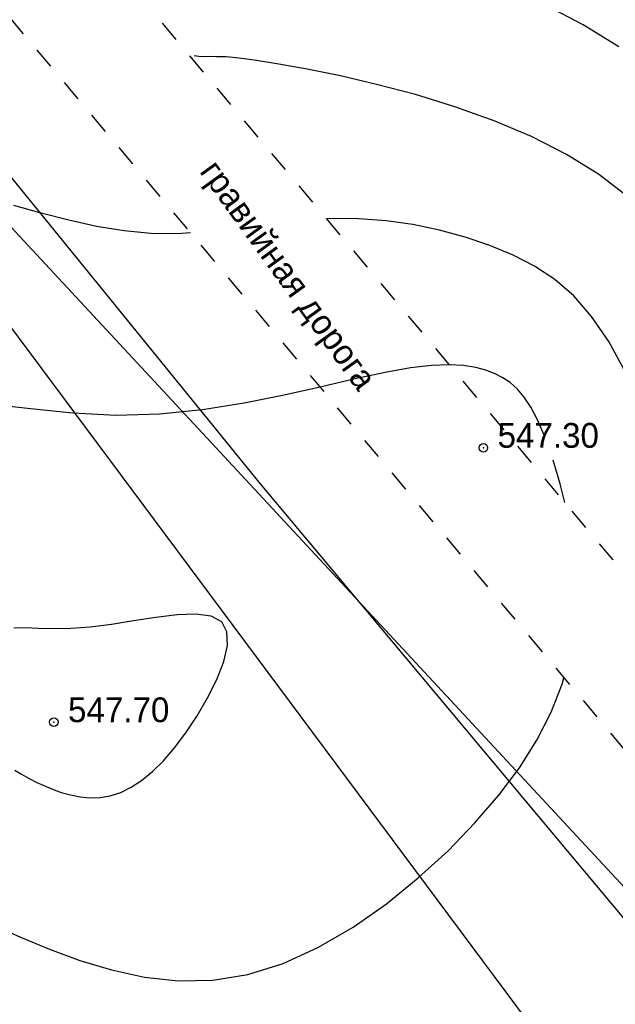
# Model space of a CAD drawing. Extents: x 10527 to 38813, y 13847 to 37526.
# Tile 173 of 256: x 35375 to 35396, y 36349 to 36384. Entities that reach past the tile are written whole.
import ezdxf

# ---------------------------------------------------------------- set-up
doc = ezdxf.new("R2010")
doc.units = 0
doc.header["$LTSCALE"] = 0.5
doc.header["$MEASUREMENT"] = 0
doc.header["$PDMODE"] = 32
doc.header["$PDSIZE"] = 0.3
for name, pattern in [('CONTI', [0]), ('Д_ТРОТ_ТРУБА', [3, 1.5, -1.5]), ('ДОРОГИ_СТРОЯЩ', [9, 8, -1])]:
    doc.linetypes.add(name, pattern=pattern)
for name, color, linetype in [('(004) Точки рельефа', 7, 'Continuous'), ('(014) Водопровод', 5, 'ИК_Водопровод -------в--------'), ('(025) Дорога', 7, 'Continuous'), ('GORIZDEFAULT', 32, 'CONTI'), ('PI_TTDEFAULT', 5, 'CONTI'), ('SIT_L0', 250, 'CONTI')]:
    doc.layers.add(name, color=color, linetype=linetype)
doc.layers.add('(032) Горизонтали утолщенные', color=32, linetype='Continuous', lineweight=30)
doc.layers.add('.', color=7, linetype='Continuous', lineweight=15)
doc.styles.add('BM-431', font='txt')
doc.styles.add('D-431', font='txt')
doc.styles.get("Standard").update_dxf_attribs({"font": 'times.ttf'})
doc.linetypes.add('ИК_Водопровод -------в--------', pattern='A,9,-0.6,["В",Standard,S=1.2,R=0,X=0,Y=-0.6],-1.2', length=10.8)

# ---------------------------------------------------------------- blocks, each defined once
blk = doc.blocks.new('gergrgrre')
at = {"layer": '(014) Водопровод', "flags": 128}
blk.add_lwpolyline([(360036.438, 4200773.015), (360047.098, 4200750.311), (360089.76, 4200681.101), (360107.619, 4200655.796), (360141.826, 4200594.039), (360149.345, 4200579.998), (360206.507, 4200508.61), (360230.262, 4200479.387), (360306.281, 4200388.525), (360409.154, 4200291.553), (360456.114, 4200244.191), (360490.793, 4200199.337)], dxfattribs=at)
at = {"layer": '(025) Дорога', "linetype": 'Д_ТРОТ_ТРУБА', "flags": 128}
for points in [[(360044.195, 4200796.012), (360041.816, 4200791.773), (360042.358, 4200788.304), (360046.087, 4200780.21), (360059.012, 4200755.887), (360082.266, 4200713.415), (360119.837, 4200651.911), (360154.248, 4200588.273), (360168.952, 4200565.337), (360182.618, 4200547.766), (360213.043, 4200512.044), (360268.283, 4200446.262), (360308.926, 4200401.534), (360387.369, 4200322.593), (360428.116, 4200283.497), (360457.116, 4200256.42), (360464.886, 4200245.444), (360476.507, 4200228.263), (360489.06, 4200214.493), (360499.065, 4200202.984)], [(360034.859, 4200791.392), (360036.733, 4200790.501), (360038.761, 4200786.553), (360042.501, 4200778.433), (360055.492, 4200753.988), (360078.803, 4200711.411), (360116.369, 4200649.915), (360150.8, 4200586.24), (360165.682, 4200563.025), (360179.515, 4200545.24), (360209.989, 4200509.461), (360265.27, 4200443.63), (360306.026, 4200398.778), (360384.565, 4200319.74), (360425.367, 4200280.592), (360454.087, 4200253.775), (360461.596, 4200243.167), (360473.356, 4200225.782), (360486.072, 4200211.833), (360495.233, 4200201.295)]]:
    blk.add_lwpolyline(points, dxfattribs=at)
at = {"layer": '(032) Горизонтали утолщенные', "color": 32}
blk.add_polyline3d([(360243.24, 4200489.53, 546), (360242.21, 4200490.32, 546), (360241.08, 4200491.02, 546), (360239.85, 4200491.65, 546), (360238.53, 4200492.21, 546), (360237.14, 4200492.7, 546), (360235.75, 4200493.13, 546), (360234.38, 4200493.49, 546), (360233.1, 4200493.79, 546), (360231.93, 4200494.03, 546), (360230.93, 4200494.21, 546), (360230.14, 4200494.34, 546), (360229.52, 4200494.42, 546), (360229.06, 4200494.46, 546), (360228.72, 4200494.47, 546), (360228.46, 4200494.48, 546), (360228.27, 4200494.47, 546), (360228.1, 4200494.48, 546), (360227.93, 4200494.5, 546)], dxfattribs=at)
at = {"linetype": 'Continuous', "elevation": 1.643}
blk.add_lwpolyline([(359968.105, 4200751.148), (360144.875, 4200568.598), (360208.905, 4200501.768), (360248.135, 4200449.088), (360280.365, 4200400.868), (360329.345, 4200345.008), (360410.625, 4200285.188), (360473.125, 4200218.998), (360491.256, 4200199.541)], dxfattribs=at)
at = {"layer": 'GORIZDEFAULT', "color": 32}
for points in [[(360242.93, 4200494.82, 545.5), (360241.67, 4200495.59, 545.5), (360240.41, 4200496.25, 545.5), (360239.15, 4200496.81, 545.5), (360237.9, 4200497.28, 545.5), (360236.66, 4200497.68, 545.5), (360235.43, 4200498.03, 545.5), (360234.22, 4200498.35, 545.5), (360233.03, 4200498.66, 545.5), (360231.87, 4200498.97, 545.5), (360230.73, 4200499.28, 545.5), (360229.59, 4200499.59, 545.5), (360228.47, 4200499.89, 545.5), (360227.35, 4200500.18, 545.5), (360226.22, 4200500.45, 545.5), (360225.08, 4200500.7, 545.5), (360223.92, 4200500.92, 545.5), (360222.74, 4200501.11, 545.5), (360222.17, 4200501.176, 545.5)], [(360227.805, 4200488.245, 546.5), (360227.35, 4200488.22, 546.5), (360226.41, 4200488.23, 546.5), (360225.46, 4200488.32, 546.5), (360224.48, 4200488.48, 546.5), (360223.51, 4200488.7, 546.5), (360222.53, 4200488.95, 546.5), (360221.57, 4200489.22, 546.5)], [(360247.306, 4200471.242, 546.5), (360247.26, 4200471.38, 546.5), (360246.75, 4200473.03, 546.5), (360246.19, 4200474.84, 546.5), (360245.61, 4200476.73, 546.5), (360245.01, 4200478.61, 546.5), (360244.39, 4200480.38, 546.5), (360243.78, 4200481.97, 546.5), (360243.18, 4200483.31, 546.5), (360242.58, 4200484.41, 546.5), (360241.97, 4200485.3, 546.5), (360241.34, 4200486.02, 546.5), (360240.67, 4200486.6, 546.5), (360239.96, 4200487.07, 546.5), (360239.2, 4200487.46, 546.5), (360238.38, 4200487.8, 546.5), (360237.51, 4200488.1, 546.5), (360236.6, 4200488.35, 546.5), (360235.66, 4200488.54, 546.5), (360234.71, 4200488.68, 546.5), (360233.75, 4200488.75, 546.5), (360232.81, 4200488.76, 546.5), (360232.605, 4200488.749, 546.5)], [(360240.3, 4200481.1, 547), (360240.06, 4200481.65, 547), (360239.82, 4200482.1, 547), (360239.59, 4200482.45, 547), (360239.35, 4200482.73, 547), (360239.1, 4200482.96, 547), (360238.84, 4200483.13, 547), (360238.56, 4200483.27, 547), (360238.24, 4200483.4, 547), (360237.88, 4200483.5, 547), (360237.45, 4200483.57, 547), (360236.94, 4200483.59, 547), (360236.32, 4200483.57, 547), (360235.57, 4200483.48, 547), (360234.68, 4200483.32, 547), (360233.62, 4200483.09, 547), (360232.43, 4200482.81, 547), (360231.11, 4200482.52, 547), (360229.7, 4200482.24, 547), (360228.23, 4200482, 547), (360226.71, 4200481.85, 547), (360225.18, 4200481.8, 547), (360223.65, 4200481.88, 547), (360222.15, 4200482.03, 547), (360220.7, 4200482.2, 547)], [(360220.84, 4200463.81, 547), (360221.8, 4200463.38, 547)], [(360232.379, 4200482.799, 547), (360231.11, 4200482.52, 547), (360229.7, 4200482.24, 547), (360228.23, 4200482, 547), (360226.71, 4200481.85, 547), (360225.18, 4200481.8, 547), (360223.65, 4200481.88, 547), (360222.15, 4200482.03, 547), (360220.7, 4200482.2, 547)], [(360220.84, 4200463.81, 547), (360221.8, 4200463.38, 547)], [(360232.379, 4200482.799, 547), (360231.11, 4200482.52, 547), (360229.7, 4200482.24, 547), (360228.23, 4200482, 547), (360226.71, 4200481.85, 547), (360225.18, 4200481.8, 547), (360223.65, 4200481.88, 547), (360222.15, 4200482.03, 547), (360220.7, 4200482.2, 547)], [(360220.84, 4200463.81, 547), (360221.8, 4200463.38, 547)], [(360241.025, 4200478.722, 547), (360240.86, 4200479.39, 547), (360240.61, 4200480.22, 547)], [(360222.63, 4200468.73, 547.5), (360222.93, 4200468.6, 547.5), (360223.24, 4200468.49, 547.5), (360223.57, 4200468.4, 547.5), (360223.91, 4200468.33, 547.5), (360224.25, 4200468.3, 547.5), (360224.61, 4200468.31, 547.5), (360224.97, 4200468.37, 547.5), (360225.34, 4200468.49, 547.5), (360225.71, 4200468.67, 547.5), (360226.08, 4200468.91, 547.5), (360226.46, 4200469.23, 547.5), (360226.85, 4200469.61, 547.5), (360227.24, 4200470.06, 547.5), (360227.64, 4200470.59, 547.5), (360228.04, 4200471.19, 547.5), (360228.41, 4200471.83, 547.5), (360228.74, 4200472.48, 547.5), (360228.98, 4200473.11, 547.5), (360229.11, 4200473.68, 547.5), (360229.09, 4200474.16, 547.5), (360228.91, 4200474.51, 547.5), (360228.53, 4200474.71, 547.5), (360227.99, 4200474.78, 547.5), (360227.33, 4200474.76, 547.5), (360226.58, 4200474.67, 547.5), (360225.79, 4200474.55, 547.5), (360225.01, 4200474.42, 547.5), (360224.26, 4200474.32, 547.5), (360223.58, 4200474.28, 547.5), (360222.98, 4200474.27, 547.5), (360222.44, 4200474.28, 547.5), (360221.98, 4200474.3, 547.5), (360221.57, 4200474.29, 547.5)], [(360221.6, 4200469.28, 547.5), (360221.84, 4200469.13, 547.5), (360222.08, 4200468.99, 547.5), (360222.35, 4200468.85, 547.5), (360222.63, 4200468.73, 547.5)], [(360221.8, 4200463.38, 547), (360222.82, 4200462.95, 547), (360223.9, 4200462.55, 547), (360225.02, 4200462.22, 547), (360226.18, 4200461.97, 547), (360227.37, 4200461.84, 547), (360228.59, 4200461.86, 547), (360229.83, 4200462.06, 547), (360231.08, 4200462.45, 547), (360232.33, 4200463.02, 547), (360233.55, 4200463.73, 547), (360234.73, 4200464.56, 547), (360235.85, 4200465.47, 547), (360236.9, 4200466.43, 547), (360237.85, 4200467.41, 547), (360238.69, 4200468.39, 547), (360239.42, 4200469.36, 547), (360240.04, 4200470.34, 547), (360240.54, 4200471.32, 547), (360240.93, 4200472.31, 547), (360240.994, 4200472.539, 547)]]:
    blk.add_polyline3d(points, dxfattribs=at)
at = {"layer": 'PI_TTDEFAULT', "color": 5}
for p in [(360238.15, 4200480.66, 547.3), (360222.98, 4200470.97, 547.7)]:
    blk.add_point(p, dxfattribs=at)
at = {"layer": '(004) Точки рельефа', "style": 'D-431'}
for s, p in [('547.30', (360238.65, 4200480.66)), ('547.70', (360223.48, 4200470.97))]:
    blk.add_text(s, height=0.875, dxfattribs=at).set_placement(p)
at = {"layer": '(025) Дорога', "linetype": 'ДОРОГИ_СТРОЯЩ', "style": 'BM-431'}
blk.add_text('гравийная дорога', height=0.875, rotation=305.8593, dxfattribs=at).set_placement((360228.099, 4200490.413, -555.023))
blk = doc.blocks.new('ееееее')
at = {"layer": 'SIT_L0', "color": 250}
blk.add_line((-288.38, 647.62), (-215.18, 568.38), dxfattribs=at)

msp = doc.modelspace()

# ---------------------------------------------------------------- hatches: boundary and pattern name
at = {"layer": '.', "ltscale": 0.149071}
h = msp.add_hatch(color=256, dxfattribs=at)
h.dxf.hatch_style = 1
h.set_gradient(color1=(255, 255, 255), tint=1)
h.paths.add_polyline_path([(35043.297, 36082.013), (36343.297, 36082.013), (36343.297, 37217.013), (35043.297, 37217.013)])
h.paths.add_polyline_path([(35058.297, 37202.013), (36328.297, 37202.013), (36328.297, 36097.013), (35058.297, 36097.013)], flags=16)

# ---------------------------------------------------------------- block references
at = {"linetype": 'Continuous'}
msp.add_blockref('gergrgrre', (-324846.944, -4164111.878), dxfattribs=at)
at = {"color": 0, "rotation": 0.1683458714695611}
msp.add_blockref('ееееее', (35652.513, 35743.025), dxfattribs=at)

doc.saveas('drawing.dxf')
